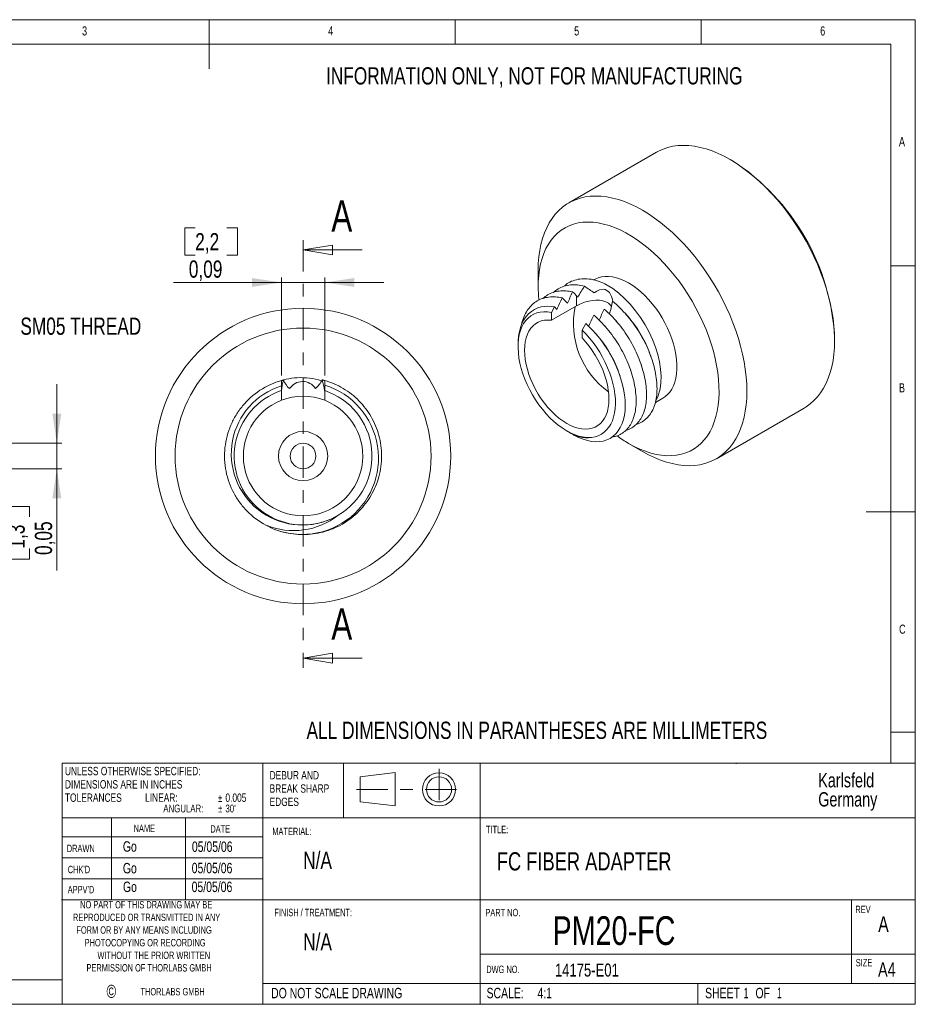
# Model space of a CAD drawing. Header units: inches. Extents: x 0.2 to 11.5, y 0.2 to 8.1.
# Tile 2 of 2: x 4.3 to 11.5, y 0.2 to 8.1. Entities that reach past the tile are written whole.
import ezdxf

# ---------------------------------------------------------------- set-up
doc = ezdxf.new("R2010")
doc.units = ezdxf.units.IN
doc.header["$MEASUREMENT"] = 0
doc.linetypes.add('CENTER', pattern=[0.4, 0.25, -0.05, 0.05, -0.05])
doc.layers.add('SLD-0', color=7, linetype='Continuous', lineweight=0)
doc.styles.add('SLDTEXTSTYLE0', font='TXT', dxfattribs={"width": 0.75})
doc.styles.add('SLDTEXTSTYLE1', font='TXT', dxfattribs={"width": 0.6})
doc.dimstyles.new('SLDDIMSTYLE0', dxfattribs={"dimtxt": 0.137795, "dimasz": 0.23622, "dimexe": 0, "dimexo": 0.0625, "dimgap": 0.034449, "dimtad": 2, "dimlfac": 0.25, "dimdsep": 46, "dimtxsty": 'SLDTEXTSTYLE0', "dimsah": 1, "dimcen": 0.09, "dimadec": 0, "dimazin": 0, "dimtfac": 1, "dimtofl": 0, "dimtmove": 0, "dimatfit": 3, "dimfxl": 1, "dimtolj": 1, "dimtzin": 12, "dimarcsym": 0})
doc.dimstyles.new('SLDDIMSTYLE1', dxfattribs={"dimtxt": 0.137795, "dimasz": 0.23622, "dimexe": 0, "dimexo": 0.0625, "dimgap": 0.034449, "dimtad": 2, "dimlfac": 0.25, "dimdsep": 46, "dimtxsty": 'SLDTEXTSTYLE0', "dimblk1": 'CLOSED', "dimblk2": 'CLOSED', "dimsah": 1, "dimcen": 0.09, "dimadec": 0, "dimazin": 0, "dimtfac": 1, "dimtofl": 0, "dimtmove": 0, "dimatfit": 3, "dimldrblk": 'CLOSED', "dimfxl": 1, "dimtolj": 1, "dimtzin": 12, "dimarcsym": 0})

# ---------------------------------------------------------------- blocks, each defined once
blk = doc.blocks.new('SW_NOTE_0')
at = {"color": 7, "linetype": 'Continuous', "lineweight": 0, "attachment_point": 1, "style": 'SLDTEXTSTYLE0'}
for s, insert, char_height in [('{DEBUR AND }', (0, 0.0855), 0.066929), ('{BREAK SHARP }', (0, -0.0208), 0.066929), ('{EDGES}', (0, -0.1271), 0.06693)]:
    blk.add_mtext(s, dxfattribs=dict(at, insert=insert, char_height=char_height))
blk = doc.blocks.new('SW_NOTE_1')
at = {"color": 7, "linetype": 'Continuous', "lineweight": 0, "char_height": 0.08333, "attachment_point": 1, "style": 'SLDTEXTSTYLE0'}
for s, insert in [('{SCALE:}', (0, 0.1064)), ('{  4:1}', (0.3608, 0.1064))]:
    blk.add_mtext(s, dxfattribs=dict(at, insert=insert))
blk = doc.blocks.new('SW_NOTE_2')
at = {"color": 7, "linetype": 'Continuous', "lineweight": 0, "char_height": 0.08333, "attachment_point": 1}
for s, insert, style in [('{SHEET}', (0, 0.1064), 'SLDTEXTSTYLE0'), ('{ 1}', (0.2905, 0.1064), 'SLDTEXTSTYLE1'), ('{ OF}', (0.3798, 0.1064), 'SLDTEXTSTYLE0'), ('{ 1}', (0.5577, 0.1064), 'SLDTEXTSTYLE1')]:
    blk.add_mtext(s, dxfattribs=dict(at, insert=insert, style=style))
blk = doc.blocks.new('SW_NOTE_3')
at = {"layer": 'SLD-0', "attachment_point": 1, "style": 'SLDTEXTSTYLE0'}
for s, insert, char_height in [('{Karlsfeld}', (0, 0.1464), 0.114583), ('{Germany}', (0, -0.0064), 0.11458)]:
    blk.add_mtext(s, dxfattribs=dict(at, insert=insert, char_height=char_height))
blk = doc.blocks.new('SW_NOTE_4')
at = {"layer": 'SLD-0', "color": 7, "attachment_point": 1, "style": 'SLDTEXTSTYLE0'}
for s, insert, char_height in [('{UNLESS OTHERWISE SPECIFIED:}', (0, 0.0855), 0.066929), ('{DIMENSIONS ARE IN INCHES}', (0, -0.0208), 0.066929), ('{TOLERANCES          LINEAR:     }', (0, -0.1271), 0.066929), ('{%%p}', (1.2245, -0.1326), 0.0625), ('{0.005}', (1.2841, -0.1271), 0.06693), ('{ANGULAR: }', (0.7874, -0.2161), 0.0625), ('{%%p}', (1.2247, -0.2161), 0.0625), ("{30'  }", (1.2843, -0.2161), 0.0625)]:
    blk.add_mtext(s, dxfattribs=dict(at, insert=insert, char_height=char_height))
blk = doc.blocks.new('*D6')
at = {"layer": 'SLD-0'}
for p, q in [((5.6507, 6.4068), (5.6507, 6.1881)), ((5.6507, 6.4068), (5.7345, 6.4068)), ((6.0728, 6.4068), (5.9889, 6.4068)), ((6.0728, 6.4068), (6.0728, 6.1881)), ((5.6507, 6.1881), (5.7345, 6.1881)), ((6.0728, 6.1881), (5.9889, 6.1881)), ((6.4246, 5.2249), (6.4246, 6.0087)), ((6.7711, 5.2249), (6.7711, 6.0087)), ((6.4246, 5.9694), (5.5602, 5.9694)), ((6.4246, 5.9694), (6.7711, 5.9694)), ((6.7711, 5.9694), (7.2435, 5.9694))]:
    blk.add_line(p, q, dxfattribs=at)
for points in [[(6.4246, 5.9694), (6.1884, 6.0048), (6.1884, 5.9339)], [(6.7711, 5.9694), (7.0073, 5.9339), (7.0073, 6.0048)]]:
    blk.add_solid(points, dxfattribs=at)
at = {"layer": 'SLD-0', "char_height": 0.1378, "attachment_point": 1, "style": 'SLDTEXTSTYLE0'}
for s, insert in [('{2,2}', (5.7345, 6.3641)), ('{0,09}', (5.6836, 6.1454))]:
    blk.add_mtext(s, dxfattribs=dict(at, insert=insert))
blk = doc.blocks.new('_Closed')
at = {"color": 0, "linetype": 'ByBlock', "lineweight": -2}
for p, q in [((-1, 0.166667), (0, 0)), ((-1, 0.166667), (-1, -0.166667)), ((0, 0), (-1, -0.166667)), ((0, 0), (-1, 0))]:
    blk.add_line(p, q, dxfattribs=at)
blk = doc.blocks.new('*D11')
at = {"layer": 'SLD-0'}
for p, q in [((4.6277, 4.6839), (4.6277, 5.1563)), ((3.206, 4.6839), (4.6671, 4.6839)), ((4.6277, 4.6839), (4.6277, 4.4791)), ((3.206, 4.4791), (4.6671, 4.4791)), ((4.6277, 4.4791), (4.6277, 3.6665)), ((4.1903, 4.1791), (4.409, 4.1791)), ((4.1903, 4.1791), (4.1903, 4.0953)), ((4.409, 4.1791), (4.409, 4.0953)), ((4.1903, 3.757), (4.1903, 3.8409)), ((4.409, 3.757), (4.409, 3.8409)), ((4.1903, 3.757), (4.409, 3.757))]:
    blk.add_line(p, q, dxfattribs=at)
for points in [[(4.6277, 4.6839), (4.6631, 4.9201), (4.5923, 4.9201)], [(4.6277, 4.4791), (4.5923, 4.2429), (4.6631, 4.2429)]]:
    blk.add_solid(points, dxfattribs=at)
at = {"layer": 'SLD-0', "char_height": 0.1378, "attachment_point": 1, "rotation": 90, "style": 'SLDTEXTSTYLE0'}
for s, insert in [('{0,05}', (4.4517, 3.7899)), ('{1,3}', (4.233, 3.8409))]:
    blk.add_mtext(s, dxfattribs=dict(at, insert=insert))

msp = doc.modelspace()

# ---------------------------------------------------------------- linework, layer by layer
at = {"color": 7, "linetype": 'Continuous', "lineweight": 0}
for p, q in [((11.4961, 8.0709), (0.1969, 8.0709)), ((5.8465, 8.0709), (5.8465, 7.6772)), ((7.815, 8.0709), (7.815, 7.874)), ((9.7835, 7.874), (9.7835, 8.0709)), ((11.4961, 3.0413), (11.4961, 8.0709)), ((11.2992, 7.874), (0.3937, 7.874)), ((11.2992, 2.124), (11.2992, 7.874)), ((7.0703, 6.2294), (6.5979, 6.2294)), ((11.2992, 6.1024), (11.4961, 6.1024)), ((11.4961, 4.1339), (11.1024, 4.1339)), ((11.4961, 0.1969), (11.4961, 3.0413)), ((7.0703, 2.9656), (6.5979, 2.9656)), ((11.2992, 2.372), (11.4961, 2.372)), ((4.6704, 2.124), (4.6704, 0.1969)), ((11.4961, 2.124), (4.6704, 2.124)), ((6.2756, 0.1969), (6.2756, 2.124)), ((6.9206, 1.689), (6.9206, 2.124)), ((7.3341, 2.0514), (7.0537, 2.0162)), ((7.3341, 2.0514), (7.3341, 1.783)), ((8.0157, 2.124), (8.0157, 0.1969)), ((10.063, 2.1211), (10.063, 2.124)), ((7.0537, 2.0162), (7.0537, 1.8149)), ((7.0537, 1.8149), (7.3341, 1.783)), ((11.4961, 1.689), (4.6704, 1.689)), ((5.065, 1.689), (5.065, 1.0335)), ((5.657, 1.689), (5.657, 1.0335)), ((6.2756, 1.5354), (4.6704, 1.5354)), ((6.2756, 1.3681), (4.6704, 1.3681)), ((6.2756, 1.2008), (4.6704, 1.2008)), ((8.0105, 1.0335), (4.6651, 1.0335)), ((11.4961, 1.0335), (8.0157, 1.0335)), ((10.9843, 0.3642), (10.9843, 1.0335)), ((11.4961, 0.5991), (8.0157, 0.5991)), ((0.3937, 0.3937), (4.6704, 0.3937)), ((6.2756, 0.3642), (11.4961, 0.3642)), ((9.7559, 0.1969), (9.7559, 0.3642)), ((0.1969, 0.1969), (11.4961, 0.1969))]:
    msp.add_line(p, q, dxfattribs=at)
at = {"color": 7, "linetype": 'Continuous', "lineweight": 15}
for p, q in [((9.4247, 7.0104), (8.7231, 6.6054)), ((10.0376, 6.939), (10.0153, 6.9519)), ((8.4785, 6.0647), (8.4785, 5.9361)), ((8.9283, 5.9929), (8.9222, 5.9893)), ((8.8506, 5.9396), (8.8506, 5.9396)), ((8.671, 5.8462), (8.671, 5.8462)), ((8.7545, 5.8944), (8.7545, 5.8944)), ((8.7852, 5.8621), (8.7962, 5.8508)), ((8.7852, 5.8621), (8.7852, 5.7827)), ((8.5848, 5.667), (8.7852, 5.7827)), ((8.6096, 5.7748), (8.5848, 5.7305)), ((8.5848, 5.7305), (8.5848, 5.667)), ((8.8298, 5.5891), (8.8589, 5.6412)), ((8.8298, 5.5891), (8.8298, 5.5255)), ((10.8503, 5.5054), (10.8503, 5.5311)), ((8.3176, 5.4747), (8.3176, 5.4575)), ((6.4246, 5.1415), (6.4246, 5.1855)), ((6.4246, 5.1415), (6.4246, 5.1048)), ((6.4418, 5.1902), (6.4418, 5.1902)), ((6.7493, 5.1913), (6.7493, 5.1913)), ((6.7711, 5.1855), (6.7711, 5.148)), ((6.7711, 5.1048), (6.7711, 5.148)), ((6.4246, 5.1048), (6.4246, 5.027)), ((6.7711, 5.1048), (6.7711, 5.027)), ((9.4161, 5.009), (9.4762, 5.0437)), ((9.9041, 4.5597), (10.6057, 4.9646)), ((8.7072, 4.7825), (8.7102, 4.7808)), ((8.7356, 4.7661), (8.7579, 4.7532)), ((8.885, 4.7308), (8.8641, 4.73)), ((8.9063, 4.7307), (8.885, 4.7308)), ((9.2022, 4.6825), (9.3135, 4.6182)), ((6.8793, 4.1076), (6.8492, 4.0928)), ((6.8492, 4.0928), (6.8196, 4.0769))]:
    msp.add_line(p, q, dxfattribs=at)
at = {"color": 7, "linetype": 'CENTER', "lineweight": 0}
for p, q in [((6.5979, 6.3082), (6.5979, 2.8868)), ((7.6855, 2.0787), (7.6855, 1.7524)), ((7.0257, 1.9155), (7.9016, 1.9155))]:
    msp.add_line(p, q, dxfattribs=at)
at = {"color": 7, "linetype": 'Continuous', "lineweight": 15, "flags": 128}
for points in [[(10.6057, 4.9646), (10.6226, 4.975), (10.6549, 4.9983), (10.6851, 5.0249), (10.7129, 5.0548), (10.7384, 5.0878), (10.7615, 5.1239), (10.782, 5.1629), (10.8, 5.2046), (10.8152, 5.2491), (10.8278, 5.296), (10.8376, 5.3453), (10.8447, 5.3967), (10.8489, 5.4502), (10.8503, 5.5054), (10.8489, 5.5623), (10.8447, 5.6206), (10.8376, 5.6802), (10.8278, 5.7408), (10.8152, 5.8023), (10.8, 5.8643), (10.782, 5.9268), (10.7615, 5.9895), (10.7384, 6.0522), (10.7129, 6.1147), (10.6851, 6.1767), (10.6549, 6.2381), (10.6226, 6.2987), (10.5883, 6.3582), (10.552, 6.4164), (10.5139, 6.4732), (10.4741, 6.5284), (10.4327, 6.5817), (10.39, 6.633), (10.346, 6.6821), (10.3008, 6.7289), (10.2547, 6.7732), (10.2078, 6.8148), (10.1602, 6.8536), (10.1121, 6.8895), (10.0637, 6.9223), (10.0152, 6.952), (9.9666, 6.9784), (9.9182, 7.0014), (9.8701, 7.021), (9.8226, 7.0372), (9.7756, 7.0497), (9.7295, 7.0587), (9.6844, 7.064), (9.6403, 7.0658), (9.5976, 7.0638), (9.5562, 7.0582), (9.5164, 7.049), (9.4783, 7.0362), (9.442, 7.0199), (9.4247, 7.0104)], [(8.4785, 6.0647), (8.4799, 6.1199), (8.4841, 6.1734), (8.4911, 6.2248), (8.501, 6.2741), (8.5135, 6.321), (8.5288, 6.3655), (8.5468, 6.4072), (8.5673, 6.4462), (8.5904, 6.4823), (8.6159, 6.5153), (8.6437, 6.5452), (8.6739, 6.5718), (8.7061, 6.5951), (8.7405, 6.6149), (8.7768, 6.6312), (8.8149, 6.644), (8.8547, 6.6532), (8.896, 6.6588), (8.9388, 6.6608), (8.9828, 6.6591), (9.028, 6.6537), (9.0741, 6.6447), (9.121, 6.6322), (9.1686, 6.616), (9.2167, 6.5964), (9.2651, 6.5734), (9.3136, 6.547), (9.3622, 6.5173), (9.4106, 6.4845), (9.4587, 6.4486), (9.5062, 6.4098), (9.5532, 6.3682), (9.5993, 6.3239), (9.6444, 6.2771), (9.6884, 6.228), (9.7312, 6.1767), (9.7726, 6.1234), (9.8124, 6.0682), (9.8505, 6.0114), (9.8868, 5.9532), (9.9211, 5.8937), (9.9534, 5.8331), (9.9835, 5.7717), (10.0114, 5.7097), (10.0369, 5.6472), (10.06, 5.5845), (10.0805, 5.5218), (10.0984, 5.4593), (10.1137, 5.3973), (10.1263, 5.3358), (10.1361, 5.2752), (10.1431, 5.2156), (10.1474, 5.1573), (10.1488, 5.1004), (10.1474, 5.0452), (10.1431, 4.9917), (10.1361, 4.9403), (10.1263, 4.891), (10.1137, 4.8441), (10.0984, 4.7996), (10.0805, 4.7579), (10.06, 4.7189), (10.0369, 4.6828), (10.0114, 4.6498), (9.9835, 4.6199), (9.9534, 4.5933), (9.9211, 4.57), (9.8868, 4.5502), (9.8505, 4.5339), (9.8124, 4.5211), (9.7726, 4.5119), (9.7312, 4.5063), (9.6884, 4.5043), (9.6444, 4.506), (9.5993, 4.5114), (9.5532, 4.5204), (9.5062, 4.5329), (9.4587, 4.5491), (9.4106, 4.5687), (9.3622, 4.5917), (9.3136, 4.6181), (9.3136, 4.6181)], [(9.2023, 4.6824), (9.2473, 4.6581), (9.2921, 4.637), (9.3366, 4.6194), (9.3805, 4.6053), (9.4238, 4.5947), (9.4662, 4.5876), (9.5076, 4.5842), (9.5478, 4.5844), (9.5867, 4.5881), (9.6241, 4.5955), (9.6598, 4.6065), (9.6938, 4.621), (9.7259, 4.6389), (9.7559, 4.6603), (9.7839, 4.685), (9.8095, 4.7129), (9.8328, 4.7439), (9.8537, 4.7779), (9.8721, 4.8148), (9.8878, 4.8544), (9.9009, 4.8965), (9.9113, 4.9411), (9.919, 4.9879), (9.9239, 5.0368), (9.926, 5.0875), (9.9253, 5.1399), (9.9218, 5.1937), (9.9155, 5.2488), (9.9065, 5.305), (9.8947, 5.3619), (9.8803, 5.4195), (9.8632, 5.4775), (9.8436, 5.5356), (9.8215, 5.5936), (9.797, 5.6514), (9.7702, 5.7086), (9.7412, 5.7652), (9.7101, 5.8207), (9.677, 5.8751), (9.6422, 5.9281), (9.6056, 5.9795), (9.5674, 6.0291), (9.5279, 6.0768), (9.487, 6.1223), (9.4451, 6.1655), (9.4023, 6.2061), (9.3586, 6.2441), (9.3144, 6.2793), (9.2697, 6.3115), (9.2248, 6.3407), (9.1798, 6.3667), (9.1348, 6.3894), (9.0902, 6.4087), (9.0459, 6.4246), (9.0023, 6.437), (8.9594, 6.4458), (8.9175, 6.4511), (8.8767, 6.4527), (8.8371, 6.4507), (8.799, 6.4451), (8.7624, 6.436), (8.7275, 6.4232), (8.6945, 6.407), (8.6634, 6.3874), (8.6344, 6.3643), (8.6076, 6.338), (8.5831, 6.3086), (8.561, 6.276), (8.5413, 6.2406), (8.5243, 6.2023), (8.5098, 6.1614), (8.4981, 6.118), (8.489, 6.0723), (8.4827, 6.0245), (8.4792, 5.9746), (8.4785, 5.9231), (8.4806, 5.8699), (8.4842, 5.8279)], [(8.9283, 5.9929), (8.9341, 5.9961), (8.9588, 6.0069), (8.9853, 6.0143), (9.0133, 6.018), (9.0427, 6.0181), (9.0732, 6.0147), (9.1046, 6.0077), (9.1368, 5.9971), (9.1694, 5.9831), (9.2023, 5.9657), (9.2351, 5.9451), (9.2678, 5.9215), (9.2999, 5.8949), (9.3314, 5.8656), (9.3619, 5.8339), (9.3913, 5.7998), (9.4193, 5.7637), (9.4457, 5.7259), (9.4704, 5.6865), (9.4932, 5.646), (9.5138, 5.6045), (9.5322, 5.5624), (9.5483, 5.52), (9.5618, 5.4775), (9.5728, 5.4354), (9.5811, 5.3939), (9.5866, 5.3532), (9.5894, 5.3138), (9.5894, 5.2758), (9.5866, 5.2395), (9.5811, 5.2053), (9.5728, 5.1733), (9.5618, 5.1439), (9.5483, 5.1171), (9.5322, 5.0932), (9.5138, 5.0723), (9.4932, 5.0547), (9.4762, 5.0437)], [(8.9268, 5.8876), (8.9471, 5.9005), (8.9683, 5.9099), (8.9987, 5.9147), (9.0139, 5.9123), (9.0283, 5.9063), (9.0491, 5.8881), (9.0667, 5.8559), (9.0739, 5.8321), (9.0764, 5.8179)], [(9.4197, 5.0266), (9.4349, 5.0545), (9.4537, 5.1179), (9.4606, 5.1672), (9.4622, 5.2202), (9.4586, 5.2759), (9.4498, 5.3338), (9.4359, 5.3933), (9.4172, 5.4533), (9.3938, 5.5133), (9.3662, 5.5727), (9.3349, 5.6305), (9.2984, 5.6885), (9.2584, 5.7438), (9.2157, 5.7952), (9.1706, 5.8422), (9.1235, 5.8845), (9.0755, 5.9211), (9.0129, 5.9596)], [(8.7545, 5.8944), (8.7656, 5.8828), (8.7852, 5.8621)], [(8.7852, 5.7827), (8.8067, 5.7939), (8.8306, 5.8043), (8.8564, 5.8134), (8.8834, 5.8208), (8.9121, 5.8261), (8.9407, 5.8286), (8.9693, 5.8276), (8.9963, 5.8229), (9.0198, 5.8146), (9.0402, 5.8027), (9.0562, 5.7885), (9.0654, 5.776)], [(8.6096, 5.7748), (8.5553, 5.7797), (8.5036, 5.7741), (8.4756, 5.766), (8.4491, 5.7541), (8.4242, 5.7384), (8.4014, 5.7189), (8.3817, 5.6968), (8.3644, 5.6714), (8.3493, 5.6423), (8.337, 5.61), (8.328, 5.5767), (8.3217, 5.5408), (8.3182, 5.502), (8.3179, 5.4747)], [(8.6096, 5.7748), (8.6097, 5.7747), (8.6287, 5.7545)], [(8.5848, 5.7305), (8.5538, 5.7348), (8.5239, 5.7355), (8.4953, 5.7326), (8.4682, 5.726), (8.4429, 5.7158), (8.4195, 5.7022), (8.3982, 5.6851), (8.3791, 5.6648), (8.3624, 5.6413), (8.3483, 5.6149), (8.3367, 5.5857), (8.3277, 5.5539), (8.3216, 5.5198), (8.3182, 5.4836), (8.3177, 5.4456), (8.32, 5.4061), (8.3251, 5.3653), (8.3329, 5.3235), (8.3435, 5.2811), (8.3567, 5.2384), (8.3724, 5.1955), (8.3906, 5.153), (8.4111, 5.111), (8.4337, 5.0699), (8.4583, 5.03), (8.4847, 4.9916), (8.5127, 4.9549), (8.5421, 4.9202), (8.5728, 4.8878), (8.6044, 4.8579), (8.6367, 4.8307), (8.6696, 4.8064), (8.7027, 4.7852), (8.7359, 4.7672), (8.7688, 4.7526), (8.8013, 4.7415), (8.8331, 4.7339), (8.8641, 4.73)], [(9.112, 5.6506), (9.1032, 5.6604), (9.0943, 5.6705)], [(9.1954, 5.6988), (9.1867, 5.7087), (9.1777, 5.7187)], [(8.5848, 5.667), (8.5563, 5.6688), (8.529, 5.667), (8.5033, 5.6614), (8.4793, 5.6522), (8.4573, 5.6395), (8.4374, 5.6232), (8.4198, 5.6036), (8.4046, 5.5809), (8.392, 5.5552), (8.3822, 5.5267), (8.375, 5.4957), (8.3708, 5.4625), (8.3693, 5.4273), (8.3708, 5.3905), (8.3751, 5.3523), (8.3823, 5.3131), (8.3922, 5.2732), (8.4048, 5.233), (8.42, 5.1927), (8.4377, 5.1528), (8.4576, 5.1136), (8.4797, 5.0754), (8.5037, 5.0385), (8.5295, 5.0033), (8.5567, 4.9701), (8.5853, 4.939), (8.6148, 4.9105), (8.6452, 4.8847), (8.6761, 4.8619), (8.7073, 4.8423), (8.7385, 4.8259), (8.7694, 4.8131), (8.7997, 4.8038), (8.8293, 4.7981), (8.8579, 4.7962), (8.8851, 4.798), (8.9109, 4.8035), (8.9349, 4.8126), (8.957, 4.8254), (8.9769, 4.8416), (8.9946, 4.8611), (9.0098, 4.8838), (9.0224, 4.9095), (9.0323, 4.9379), (9.0395, 4.9688), (9.0438, 5.002), (9.0453, 5.0371), (9.0438, 5.074), (9.0396, 5.1121), (9.0324, 5.1513), (9.0225, 5.1912), (9.01, 5.2314), (8.9948, 5.2717), (8.9772, 5.3116), (8.9573, 5.3508), (8.9353, 5.389), (8.9113, 5.4259), (8.8856, 5.4612), (8.8583, 5.4945), (8.8298, 5.5255)], [(8.7581, 4.7534), (8.7646, 4.7494), (8.8018, 4.7305), (8.8388, 4.7154), (8.8727, 4.7052), (8.9059, 4.6985), (8.9387, 4.6957), (8.9704, 4.6967), (8.9995, 4.7015), (9.0272, 4.7101), (9.0534, 4.7227), (9.0777, 4.7391), (9.0993, 4.7588), (9.1186, 4.7822), (9.1357, 4.8095), (9.1499, 4.8403), (9.1606, 4.8727), (9.1685, 4.908), (9.1734, 4.9466), (9.1751, 4.9877), (9.1738, 5.0287), (9.1695, 5.0715), (9.162, 5.1164), (9.1514, 5.1627), (9.1384, 5.2079), (9.1226, 5.2537), (9.1037, 5.3004), (9.0819, 5.3471), (9.0587, 5.391), (9.033, 5.4342), (9.0047, 5.477), (8.9741, 5.5183), (8.9191, 5.5828), (8.8589, 5.6412)], [(9.0285, 5.6023), (9.0197, 5.6122), (9.0108, 5.6222)], [(8.9063, 4.7307), (8.9339, 4.7355), (8.9599, 4.744), (8.9841, 4.7559), (9.0063, 4.7712), (9.0264, 4.7899), (9.0442, 4.8117), (9.0595, 4.8365), (9.0724, 4.8642), (9.0826, 4.8945), (9.0902, 4.9273), (9.0949, 4.9622), (9.097, 4.999), (9.0962, 5.0376), (9.0926, 5.0775), (9.0863, 5.1185), (9.0773, 5.1604), (9.0656, 5.2028), (9.0514, 5.2453), (9.0346, 5.2878), (9.0156, 5.3299), (8.9943, 5.3713), (8.971, 5.4117), (8.9458, 5.4509), (8.9188, 5.4884), (8.8904, 5.5241), (8.8606, 5.5578), (8.8298, 5.5891)], [(8.9449, 5.5542), (8.9361, 5.5641), (8.935, 5.5653)], [(9.3877, 5.3566), (9.3836, 5.3691), (9.3793, 5.3818)], [(9.2207, 5.26), (9.2165, 5.2726), (9.2123, 5.2854)], [(9.3043, 5.308), (9.3001, 5.3206), (9.2959, 5.3333)], [(9.1344, 5.2201), (9.1331, 5.2241), (9.1289, 5.2368)]]:
    msp.add_lwpolyline(points, dxfattribs=at)
at = {"color": 7, "linetype": 'Continuous', "lineweight": 15, "extrusion": (0, -1e-16, -1)}
msp.add_circle((-6.5979, 4.5815), 1.1811, dxfattribs=at)
at = {"color": 7, "linetype": 'Continuous', "lineweight": 15}
for radius in [1.0236, 0.1969, 0.1024]:
    msp.add_circle((6.5979, 4.5815), radius, dxfattribs=at)
at = {"color": 7, "linetype": 'Continuous', "lineweight": 0}
for radius in [0.1326, 0.1006]:
    msp.add_circle((7.6855, 1.9155), radius, dxfattribs=at)
at = {"color": 7, "linetype": 'Continuous', "lineweight": 15}
for centre, radius, start, end in [((9.0562, 5.434), 1.7967, 3.09968, 56.89494), ((9.3419, 5.5778), 0.6102, 143.62816, 153.41926), ((9.3652, 6.6122), 0.8469, 232.58284, 238.83198), ((45.7798, -11.3298), 40.891, 155.16272, 155.30427), ((5.3299, 2.641), 4.6299, 43.06962, 43.81108), ((45.8633, -11.2816), 40.891, 155.16272, 155.30427), ((9.4388, 5.6432), 0.6777, 168.67281, 234.15788), ((28.1029, -2.9346), 20.9812, 155.52714, 155.79363), ((8.476, 5.9191), 0.6067, 340.40195, 350.47657), ((28.4854, -3.1942), 21.4929, 155.52889, 155.79537), ((6.5761, 4.6253), 0.5833, 73.1293, 92.55668), ((6.5921, 4.5981), 0.5687, 107.12807, 293.57734), ((6.5908, 4.5649), 0.6104, 241.71103, 72.81848), ((6.7726, 5.0822), 0.3479, 161.91788, 176.52104), ((6.6025, 5.2489), 0.1711, 200.08993, 228.72871), ((6.5939, 5.0529), 0.1242, 33.85359, 147.10986), ((6.5808, 5.2642), 0.1836, 309.28934, 336.6212), ((6.394, 5.0651), 0.3771, 5.88574, 19.5601), ((6.5979, 4.5815), 0.5512, 108.3177, 293.71817), ((6.5979, 4.5815), 0.478, 68.74999, 111.25001), ((6.5979, 4.5815), 0.5512, 300.6982, 71.6823), ((6.5979, 4.5815), 0.478, 111.25001, 68.74999), ((8.8919, 5.0709), 0.3421, 237.94597, 265.33637), ((8.8651, 4.9673), 0.2402, 233.08905, 279.8798), ((9.7324, 5.5974), 1.0574, 233.92672, 239.91289), ((6.5205, 4.5722), 0.587, 248.06175, 307.67744), ((6.5805, 4.5908), 0.6287, 243.61184, 243.654)]:
    msp.add_arc(centre, radius, start, end, dxfattribs=at)
for points, knots in [([(8.6845, 5.9388), (8.6965, 5.9485), (8.7225, 5.9697), (8.7705, 5.9898), (8.8262, 6.0004), (8.8865, 5.9986), (8.949, 5.986), (8.9918, 5.9683), (9.0129, 5.9596)], [0, 0, 0, 0, 0.14508, 0.316555, 0.489556, 0.662292, 0.83299, 1, 1, 1, 1]), ([(8.6005, 5.8902), (8.6126, 5.9), (8.638, 5.9206), (8.6838, 5.9404), (8.7356, 5.9511), (8.7914, 5.9519), (8.8309, 5.9437), (8.8506, 5.9396)], [0, 0, 0, 0, 0.185567, 0.388311, 0.59287, 0.797385, 1, 1, 1, 1]), ([(8.3462, 5.6341), (8.3478, 5.6418), (8.3535, 5.6697), (8.3708, 5.7107), (8.3973, 5.7563), (8.4305, 5.7938), (8.4696, 5.8228), (8.5141, 5.8431), (8.5629, 5.8539), (8.6154, 5.8559), (8.6525, 5.8494), (8.671, 5.8462)], [0, 0, 0, 0, 0.046155, 0.16737, 0.285496, 0.403621, 0.524836, 0.643015, 0.762249, 0.881569, 1, 1, 1, 1]), ([(8.517, 5.842), (8.5291, 5.8518), (8.5537, 5.8719), (8.5977, 5.8912), (8.6464, 5.9021), (8.6989, 5.9041), (8.736, 5.8976), (8.7545, 5.8944)], [0, 0, 0, 0, 0.193854, 0.394351, 0.59664, 0.799074, 1, 1, 1, 1]), ([(9.0067, 5.7571), (9.0252, 5.7403), (9.0624, 5.7066), (9.1148, 5.6482), (9.1636, 5.5851), (9.2081, 5.5176), (9.2472, 5.4472), (9.2803, 5.3751), (9.3072, 5.3024), (9.3278, 5.2294), (9.3413, 5.157), (9.3471, 5.0874), (9.345, 5.0223), (9.3351, 4.9635), (9.318, 4.9122), (9.2942, 4.8687), (9.2643, 4.8329), (9.2277, 4.8062), (9.1996, 4.7912), (9.1826, 4.7883), (9.1814, 4.7881)], [0, 0, 0, 0, 0.057457, 0.115345, 0.173192, 0.230526, 0.289334, 0.346643, 0.403952, 0.46276, 0.522611, 0.582998, 0.643385, 0.703236, 0.762044, 0.819353, 0.876662, 0.93547, 0.995321, 1, 1, 1, 1]), ([(9.0743, 5.8187), (9.0943, 5.8014), (9.1344, 5.7666), (9.1911, 5.7051), (9.2439, 5.6381), (9.2907, 5.5674), (9.3307, 5.4955), (9.3639, 5.4233), (9.3908, 5.3506), (9.4113, 5.2776), (9.4248, 5.2052), (9.4306, 5.1356), (9.4285, 5.0705), (9.4186, 5.0117), (9.4015, 4.9604), (9.3778, 4.917), (9.3479, 4.8811), (9.3112, 4.8544), (9.2831, 4.8394), (9.2661, 4.8365), (9.2649, 4.8363)], [0, 0, 0, 0, 0.06037, 0.121338, 0.182335, 0.242792, 0.300662, 0.357057, 0.413453, 0.471323, 0.53022, 0.589645, 0.64907, 0.707967, 0.765837, 0.822233, 0.878628, 0.936498, 0.995396, 1, 1, 1, 1]), ([(8.9232, 5.7089), (8.9417, 5.6921), (8.9788, 5.6584), (9.0313, 5.5999), (9.0801, 5.5369), (9.1246, 5.4693), (9.1637, 5.399), (9.1968, 5.3269), (9.2237, 5.2542), (9.2443, 5.1812), (9.2578, 5.1088), (9.2636, 5.0392), (9.2615, 4.9741), (9.2516, 4.9153), (9.2345, 4.8639), (9.2107, 4.8205), (9.1808, 4.7847), (9.1444, 4.7576), (9.1079, 4.7403), (9.0819, 4.7366), (9.0719, 4.7351)], [0, 0, 0, 0, 0.055619, 0.111656, 0.167653, 0.223154, 0.28008, 0.335556, 0.391032, 0.447959, 0.505896, 0.564352, 0.622808, 0.680745, 0.737672, 0.793148, 0.848624, 0.905551, 0.963488, 1, 1, 1, 1]), ([(9.1953, 5.6988), (9.2125, 5.6785), (9.2474, 5.6372), (9.2941, 5.5674), (9.3344, 5.4939), (9.3628, 5.4309), (9.3745, 5.394), (9.3783, 5.3819)], [0, 0, 0, 0, 0.217067, 0.440225, 0.669302, 0.891965, 1, 1, 1, 1]), ([(8.9446, 5.554), (8.9614, 5.5343), (8.9965, 5.4932), (9.0432, 5.4234), (9.0838, 5.3492), (9.1123, 5.2862), (9.124, 5.2491), (9.1278, 5.2369)], [0, 0, 0, 0, 0.211359, 0.43984, 0.668666, 0.891083, 1, 1, 1, 1]), ([(6.4418, 5.1889), (6.449, 5.1912), (6.4841, 5.2021), (6.5208, 5.2054), (6.55, 5.208)], [0, 0, 0, 0, 0.204658, 1, 1, 1, 1]), ([(6.3011, 4.0277), (6.2453, 4.0576), (6.194, 4.0962), (6.1284, 4.1627), (6.1085, 4.1863), (6.0727, 4.2352), (6.057, 4.2603), (6.015, 4.3394), (5.9936, 4.3981), (5.9693, 4.5213), (5.9664, 4.5856), (5.9799, 4.7113), (5.9962, 4.7725), (6.0321, 4.8564), (6.0457, 4.8829), (6.0767, 4.9337), (6.0942, 4.9585), (6.1529, 5.0294), (6.2002, 5.0721), (6.3061, 5.1416), (6.3646, 5.1683), (6.4246, 5.1855)], [0, 0, 0, 0, 0.125, 0.125, 0.1875, 0.1875, 0.25, 0.25, 0.375, 0.375, 0.5, 0.5, 0.625, 0.625, 0.6875, 0.6875, 0.75, 0.75, 0.875, 0.875, 1, 1, 1, 1]), ([(6.7711, 5.1855), (6.7965, 5.1772), (6.8474, 5.1606), (6.919, 5.1235), (6.9855, 5.0783), (7.0459, 5.0245), (7.0988, 4.9637), (7.1435, 4.8965), (7.1793, 4.8243), (7.2059, 4.7469), (7.2225, 4.6653), (7.2281, 4.5815), (7.2225, 4.4977), (7.2059, 4.4161), (7.1793, 4.3387), (7.1435, 4.2665), (7.0988, 4.1994), (7.0451, 4.1376), (6.9828, 4.0825), (6.913, 4.0357), (6.8376, 3.9987), (6.7587, 3.9722), (6.6783, 3.9566), (6.5979, 3.9515), (6.5173, 3.9565), (6.4373, 3.9727), (6.3769, 3.991), (6.3452, 4.007), (6.3384, 4.0105)], [0, 0, 0, 0, 0.038701, 0.077693, 0.116657, 0.155276, 0.194887, 0.233489, 0.27209, 0.311701, 0.352015, 0.39269, 0.433365, 0.473679, 0.513291, 0.551892, 0.590494, 0.630105, 0.670419, 0.711094, 0.751769, 0.792083, 0.831694, 0.870296, 0.908897, 0.948509, 0.988823, 1, 1, 1, 1])]:
    msp.add_open_spline(points, degree=3, knots=knots, dxfattribs=at)
for points in [[(6.4246, 5.1845), (6.4418, 5.1902)], [(6.7493, 5.1913), (6.7711, 5.1843)]]:
    msp.add_open_spline(points, degree=1, dxfattribs=at)

# ---------------------------------------------------------------- block references
at = {"color": 7, "linetype": 'Continuous', "lineweight": 0, "xscale": 0.236220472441, "yscale": 0.236220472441, "rotation": 180}
for p in [(6.5979, 6.2294), (6.5979, 2.9656)]:
    msp.add_blockref('_Closed', p, dxfattribs=at)
at = {"color": 7, "linetype": 'Continuous', "lineweight": 0}
for name, p in [('SW_NOTE_0', (6.3298, 1.9768)), ('SW_NOTE_1', (8.0659, 0.2222)), ('SW_NOTE_2', (9.8141, 0.2222))]:
    msp.add_blockref(name, p, dxfattribs=at)
at = {"layer": 'SLD-0', "color": 7}
msp.add_blockref('SW_NOTE_4', (4.6923, 2.0101), dxfattribs=at)
at = {"layer": 'SLD-0'}
msp.add_blockref('SW_NOTE_3', (10.7196, 1.8997), dxfattribs=at)

# ---------------------------------------------------------------- texts
at = {"color": 7, "linetype": 'Continuous', "lineweight": 0, "attachment_point": 1, "style": 'SLDTEXTSTYLE0'}
for s, insert, char_height in [('{3}', (4.8294, 8.0176), 0.07292), ('{4}', (6.7979, 8.0176), 0.07292), ('{5}', (8.7664, 8.0176), 0.07292), ('{6}', (10.7349, 8.0176), 0.07292), ('{A}', (11.3648, 7.1317), 0.07292), ('{B}', (11.3648, 5.1632), 0.07292), ('{C}', (11.3659, 3.2334), 0.07292), ('{NAME}', (5.2424, 1.6336), 0.05906), ('{DATE}', (5.8559, 1.6288), 0.05906), ('{MATERIAL:}', (6.3517, 1.6092), 0.059055), ('{TITLE:}', (8.0613, 1.6244), 0.05906), ('{Go}', (5.156, 1.5005), 0.08333), ('{DRAWN}', (4.7075, 1.4729), 0.05906), ("{CHK'D}", (4.7153, 1.3046), 0.05906), ('{Go}', (5.1562, 1.3272), 0.08333), ("{APPV'D}", (4.715, 1.1436), 0.05906), ('{FINISH / TREATMENT:}', (6.3678, 0.9606), 0.059055), ('{PART NO.}', (8.0565, 0.9601), 0.05906), ('{REV}', (11.0167, 0.985), 0.05906), ('{A}', (11.1994, 0.9009), 0.125), ('{14175-E01}', (8.6127, 0.5228), 0.104167), ('{A4}', (11.198, 0.5323), 0.11458), ('{DO NOT SCALE DRAWING}', (6.3421, 0.3283), 0.083333)]:
    msp.add_mtext(s, dxfattribs=dict(at, insert=insert, char_height=char_height))
at = {"color": 7, "linetype": 'Continuous', "char_height": 0.25, "attachment_point": 1, "style": 'SLDTEXTSTYLE0'}
for insert in [(6.8239, 6.6264), (6.8239, 3.3625)]:
    msp.add_mtext('{A}', dxfattribs=dict(at, insert=insert))
at = {"layer": 'SLD-0', "attachment_point": 1, "style": 'SLDTEXTSTYLE0'}
for s, insert, char_height in [('{INFORMATION ONLY, NOT FOR MANUFACTURING}', (6.7813, 7.6905), 0.137795), ('{SM05 THREAD}', (4.3359, 5.6887, -0.2544), 0.137795), ('{ALL DIMENSIONS IN PARANTHESES ARE MILLIMETERS}', (6.6256, 2.457), 0.137795), ('{N/A}', (6.5985, 1.4178), 0.1378), ('{FC FIBER ADAPTER}', (8.1479, 1.413), 0.145833), ('{NO PART OF THIS DRAWING MAY BE}', (4.8144, 1.0229), 0.059055), ('{REPRODUCED OR TRANSMITTED IN ANY}', (4.7568, 0.9217), 0.059055), ('{PM20-FC}', (8.5935, 0.901), 0.22917), ('{FORM OR BY ANY MEANS INCLUDING}', (4.7843, 0.8205), 0.059055), ('{PHOTOCOPYING OR RECORDING}', (4.8504, 0.7192), 0.059055), ('{N/A}', (6.5985, 0.7657), 0.1378), ('{WITHOUT THE PRIOR WRITTEN}', (4.9526, 0.618), 0.059055), ('{SIZE}', (11.0196, 0.5594), 0.05906), ('{©}', (5.0256, 0.3525), 0.10417)]:
    msp.add_mtext(s, dxfattribs=dict(at, insert=insert, char_height=char_height))
at = {"layer": 'SLD-0', "color": 7, "attachment_point": 1, "style": 'SLDTEXTSTYLE0'}
for s, insert, char_height in [('{05/05/06}', (5.7083, 1.4989), 0.08333), ('{05/05/06}', (5.7069, 1.3283), 0.08333), ('{05/05/06}', (5.7063, 1.178), 0.08333), ('{Go}', (5.1569, 1.178), 0.08333), ('{PERMISSION OF THORLABS GMBH}', (4.8654, 0.5183), 0.059055), ('{DWG NO.}', (8.0635, 0.5059), 0.05906), ('{THORLABS GMBH}', (5.2973, 0.3272), 0.059055)]:
    msp.add_mtext(s, dxfattribs=dict(at, insert=insert, char_height=char_height))

# ---------------------------------------------------------------- dimensions: what is measured, and where the dimension line sits
at = {"layer": 'SLD-0'}
dim = msp.add_linear_dim(base=(6.7711, 5.9694), p1=(6.4246, 5.1855), p2=(6.7711, 5.1855), dimstyle='SLDDIMSTYLE0', override={"dimtxt": 0.137795, "dimasz": 0.23622, "dimexe": 0.03937, "dimexo": 0.03937, "dimgap": 0.06, "dimtad": 1, "dimlfac": 0.25}, dxfattribs=at)
dim.commit()
dim.dimension.update_dxf_attribs({"geometry": '*D6', "text_midpoint": (5.8617, 5.9694), "dimtype": 128})
dim = msp.add_linear_dim(base=(4.6277, 4.4791), p1=(3.1667, 4.6839), p2=(3.1667, 4.4791), angle=90, dimstyle='SLDDIMSTYLE1', override={"dimtxt": 0.137795, "dimasz": 0.23622, "dimexe": 0.03937, "dimexo": 0.03937, "dimgap": 0.06, "dimtad": 1, "dimlfac": 0.25}, dxfattribs=at)
dim.commit()
dim.dimension.update_dxf_attribs({"geometry": '*D11', "text_midpoint": (4.6277, 3.9681), "dimtype": 128})

doc.saveas('drawing.dxf')
